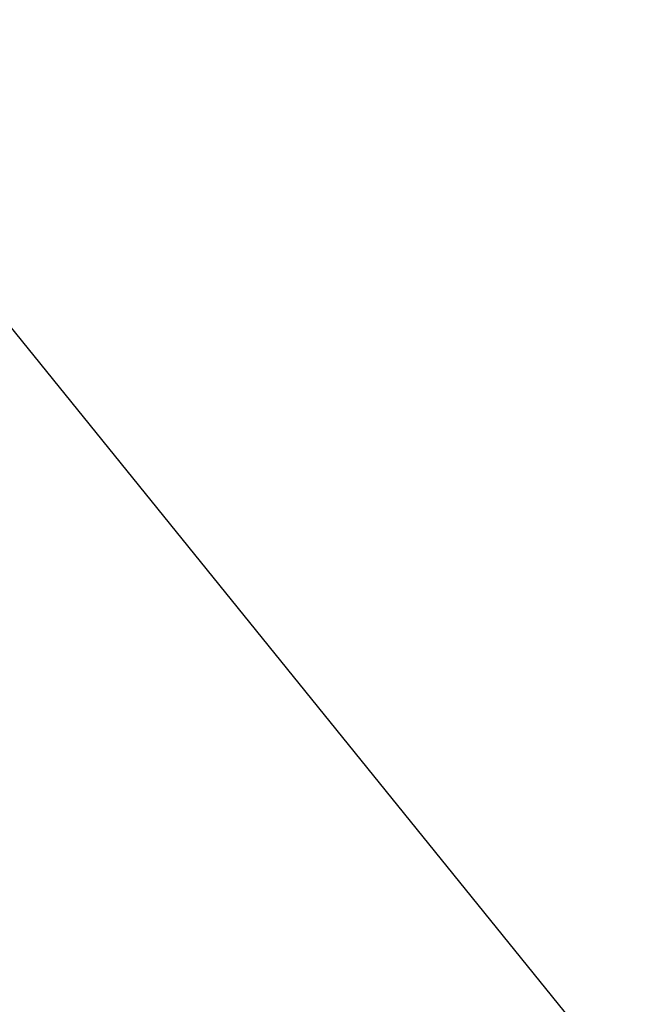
# Model space of a CAD drawing. Header units: millimetres. Extents: x -712 to 527, y -64 to 38.
# Tile 164 of 256: x -658.61 to -658.293, y -7.676 to -7.178. Entities that reach past the tile are written whole.
import ezdxf

# ---------------------------------------------------------------- set-up
doc = ezdxf.new("R2010")
doc.units = ezdxf.units.MM
doc.header["$LTSCALE"] = 25.4
doc.layers.get('0').update_dxf_attribs({"true_color": 0xff5454})

# ---------------------------------------------------------------- blocks, each defined once
blk = doc.blocks.new('MONO-SURFACE-IV-BRASS-7747.STL')
at = {"color": 44, "true_color": 0x92621c}
mesh = blk.add_polyface(dxfattribs=at)
corners = [(-702.73389, -48.86645, 37.60867), (-661.41095, -3.87962, 104.56502), (-705.83057, -45.04156, 37.31294), (-658.31427, -7.70452, 104.86075)]
mesh.append_faces([[corners[k] for k in face] for face in [(0, 1, 2), (1, 0, 3)]], dxfattribs={"vtx0": -1, "color": 44})
mesh = blk.add_polyface(dxfattribs=at)
corners = [(-657.76923, -7.19942, 104.19158), (-698.63318, -51.70509, 36.63757), (-702.18884, -48.36135, 36.9395), (-654.21356, -10.54316, 103.88965)]
mesh.append_faces([[corners[k] for k in face] for face in [(0, 1, 2), (1, 0, 3)]], dxfattribs={"vtx0": -1, "color": 44})
mesh = blk.add_polyface(dxfattribs=at)
corners = [(-639.48859, -9.48905, 113.03112), (-695.21033, -55.06834, 36.43526), (-691.02515, -57.24599, 35.00385), (-643.67371, -7.3114, 114.46254)]
mesh.append_faces([[corners[k] for k in face] for face in [(0, 1, 2), (1, 0, 3)]], dxfattribs={"vtx0": -1, "color": 44})

msp = doc.modelspace()

# ---------------------------------------------------------------- block references
at = {"color": 0}
msp.add_blockref('MONO-SURFACE-IV-BRASS-7747.STL', (0, 0), dxfattribs=at)

doc.saveas('drawing.dxf')
